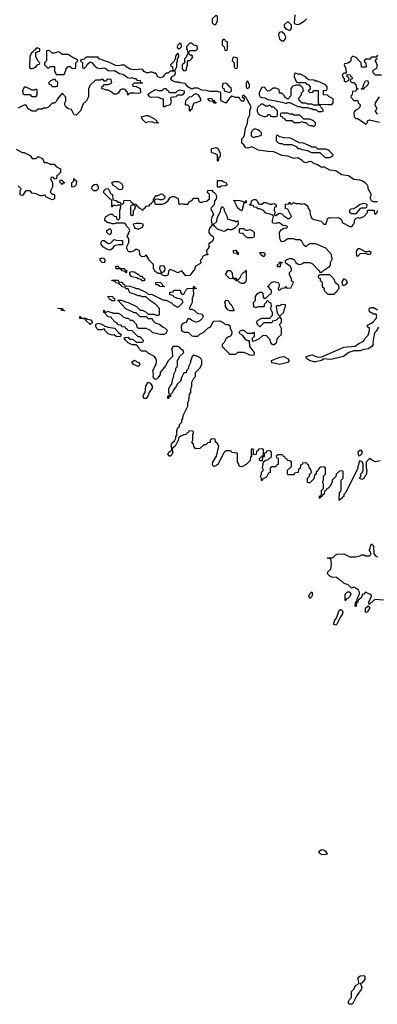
# Model space of a CAD drawing. Header units: inches. Extents: x 2601682 to 2755810, y 449311 to 584050.
# Tile 245 of 256: x 2668984 to 2672567, y 497362 to 507222. Entities that reach past the tile are written whole.
import ezdxf

# ---------------------------------------------------------------- set-up
doc = ezdxf.new("R2010")
doc.units = ezdxf.units.IN
doc.header["$MEASUREMENT"] = 0
for name, color, linetype in [('C6479', 7, 'Continuous'), ('C6560', 7, 'Continuous'), ('C6570', 7, 'Continuous')]:
    doc.layers.add(name, color=color, linetype=linetype)

msp = doc.modelspace()

# ---------------------------------------------------------------- linework, layer by layer
at = {"layer": 'C6479', "color": 2}
for points, elevation in [([(2672010, 498909.2), (2671978, 498890), (2671990.9, 498870.9), (2672010, 498861), (2672050, 498864), (2672068, 498870), (2672054, 498890), (2672030, 498905.2)], 14), ([(2672290, 497362), (2672278, 497370), (2672278, 497390), (2672288, 497410), (2672308, 497430), (2672308.4, 497491.6), (2672330, 497514), (2672348, 497550), (2672386, 497570), (2672374, 497610), (2672375.3, 497630), (2672393.6, 497646.4), (2672431.6, 497651.6), (2672442, 497642), (2672442.8, 497610), (2672410, 497575.3), (2672394, 497570), (2672402, 497562), (2672410.9, 497530.9), (2672406, 497510), (2672362, 497450), (2672322, 497370), (2672310, 497362)], 10)]:
    msp.add_lwpolyline(points, close=True, dxfattribs=dict(at, elevation=elevation))
at = {"layer": 'C6560', "color": 2, "elevation": 10}
for points in [[(2669170, 506938), (2669150, 506938), (2669138, 506922), (2669125.4, 506914.6), (2669118, 506902), (2669102, 506890), (2669085.4, 506854.6), (2669083.6, 506743.6), (2669090, 506734), (2669110, 506734), (2669130, 506742), (2669146, 506750), (2669167.3, 506772.7), (2669182, 506778), (2669186, 506790), (2669168, 506808), (2669146, 506850), (2669147.3, 506892.7), (2669186, 506910), (2669186, 506930)], [(2669270, 506915.3), (2669254, 506910), (2669254, 506810), (2669234, 506790), (2669234, 506770), (2669270, 506734), (2669290, 506754), (2669332.7, 506752.7), (2669332, 506710), (2669350, 506674), (2669430, 506674), (2669447.3, 506712.7), (2669448.4, 506731.6), (2669470, 506754), (2669490, 506754), (2669510, 506734), (2669542, 506738), (2669546, 506750), (2669546, 506790), (2669566, 506810), (2669562, 506822), (2669510, 506848), (2669470, 506875.3), (2669410, 506875.3), (2669390, 506895.3), (2669370, 506902), (2669330, 506888), (2669310, 506886), (2669286, 506910)], [(2669050, 506548), (2669030, 506546), (2669014, 506510), (2669018, 506478), (2669030, 506474), (2669090, 506474), (2669098, 506458), (2669110, 506454), (2669150, 506454), (2669158, 506470), (2669158, 506518), (2669150, 506526), (2669130, 506518), (2669110, 506518)], [(2669330, 506626), (2669310, 506618), (2669294, 506610), (2669274, 506590), (2669278, 506578), (2669292.7, 506572.7), (2669310, 506554), (2669350, 506554), (2669362, 506558), (2669366, 506590), (2669362, 506602), (2669347.3, 506607.3), (2669342, 506622)], [(2669410, 505568), (2669402, 505582), (2669388.4, 505588.4), (2669386, 505610), (2669390, 505614), (2669410, 505614), (2669418, 505598), (2669431.6, 505591.6), (2669430, 505586), (2669418, 505582)], [(2669510, 505546), (2669506, 505550), (2669508, 505590), (2669526, 505610), (2669526, 505630), (2669530, 505632), (2669538, 505618), (2669552, 505610), (2669551.1, 505568.9), (2669530, 505548)], [(2669750, 505508), (2669728.4, 505508.4), (2669708.4, 505528.4), (2669710, 505554), (2669730, 505572), (2669750, 505574), (2669771.6, 505551.6), (2669771.6, 505528.4)], [(2669890, 505068), (2669870, 505078), (2669858, 505090), (2669858, 505110), (2669870, 505122), (2669892, 505132), (2669902, 505110), (2669902, 505090)], [(2669830, 504788.7), (2669809.3, 504789.3), (2669789.3, 504809.3), (2669788.9, 504831.1), (2669810, 504838), (2669832, 504830), (2669842, 504810)], [(2669930, 504406), (2669908.4, 504408.4), (2669898, 504418), (2669883.1, 504423.1), (2669878, 504438), (2669868.4, 504448.4), (2669870, 504454), (2669914, 504450), (2669918, 504438), (2669934, 504430), (2669934, 504410)], [(2669430, 504308), (2669406, 504310), (2669402, 504322), (2669369.2, 504329.2), (2669368, 504332), (2669414, 504330), (2669418, 504318), (2669434, 504310)], [(2669690, 504168.7), (2669646, 504210), (2669642, 504222), (2669586, 504230), (2669586, 504250), (2669594, 504250), (2669598, 504238), (2669610, 504234), (2669648, 504232), (2669662, 504222), (2669695.3, 504215.3), (2669714, 504190)]]:
    msp.add_lwpolyline(points, close=True, dxfattribs=at)
for points in [[(2670000, 506766.2), (2669970, 506759), (2669942.7, 506762.7), (2669877.2, 506797.2), (2669830, 506809), (2669810, 506822), (2669778, 506830), (2669770, 506846), (2669650, 506846), (2669631.6, 506828.4), (2669598, 506822), (2669594, 506810), (2669614, 506790), (2669614, 506750), (2669618, 506738), (2669630, 506734), (2669650, 506754), (2669663.1, 506776.9), (2669690, 506802), (2669710, 506792), (2669727.7, 506767.7), (2669758.8, 506738.8), (2669790, 506734), (2669830, 506738.8), (2669850, 506730.8), (2669870, 506714.8), (2669890.7, 506710.7), (2669934, 506714), (2669983.6, 506683.6), (2670000, 506679.3)], [(2670000, 506523), (2669990, 506518), (2669970, 506488), (2669950, 506478), (2669930, 506478), (2669901.2, 506501.2), (2669870, 506518), (2669850, 506518), (2669827.3, 506527.3), (2669806, 506530), (2669806, 506550), (2669822, 506558), (2669830, 506574), (2669870, 506574), (2669906, 506590), (2669902, 506622), (2669870, 506626), (2669858, 506622), (2669850, 506606), (2669830, 506606), (2669822, 506622), (2669810, 506626), (2669790, 506618), (2669743.6, 506616.4), (2669690, 506566), (2669674, 506530), (2669674, 506450), (2669652, 506410), (2669620.7, 506379.3), (2669592, 506310), (2669550, 506268), (2669528.9, 506268.9), (2669502, 506322), (2669468.7, 506328.7), (2669446, 506350), (2669438, 506370), (2669438, 506390), (2669448, 506410), (2669447.3, 506447.3), (2669410, 506486), (2669362, 506430), (2669352.7, 506407.3), (2669334, 506386), (2669310, 506386), (2669272, 506348), (2669250, 506338), (2669223.6, 506336.4), (2669210, 506326), (2669170, 506326), (2669147.3, 506307.3), (2669110, 506306), (2669068.7, 506328.7), (2669050, 506366), (2669030, 506368), (2668970, 506338)], [(2668950, 505924.7), (2669010, 505894), (2669030, 505894), (2669090, 505862), (2669110, 505834), (2669150, 505834), (2669170, 505854), (2669211.3, 505831.3), (2669230, 505794), (2669251.6, 505791.6), (2669290, 505774), (2669330, 505774), (2669354, 505750), (2669394, 505730), (2669394, 505690), (2669378, 505682), (2669372.7, 505667.3), (2669358, 505662), (2669352, 505628), (2669330, 505626), (2669322, 505642), (2669310, 505646), (2669298, 505642), (2669294, 505630), (2669312, 505592), (2669314, 505550), (2669292, 505510), (2669292.7, 505492.7), (2669310, 505474), (2669330, 505474), (2669334, 505470), (2669334, 505430), (2669310, 505418), (2669246, 505450), (2669242, 505462), (2669230, 505466), (2669210, 505458), (2669190, 505458), (2669150, 505478), (2669110, 505486), (2669088, 505508), (2669050, 505508.7), (2669038, 505502), (2669015.3, 505464.7), (2669010, 505462), (2668990, 505468), (2668988.7, 505510), (2668998, 505530), (2668970, 505558)], [(2670000, 505522), (2669990, 505518), (2669970, 505526), (2669946, 505550), (2669922, 505562), (2669908.4, 505591.6), (2669930, 505602), (2669970, 505602), (2669994, 505590), (2670000, 505586)], [(2670000, 505186), (2669950, 505186), (2669930, 505178), (2669910, 505178), (2669887.3, 505187.3), (2669868.4, 505188.4), (2669838, 505210), (2669838, 505230), (2669846, 505250), (2669890, 505274), (2669910, 505274), (2669930, 505254), (2669952, 505252), (2669954, 505230), (2669970, 505214), (2669986, 505230), (2669988, 505310), (2669998, 505350), (2669998, 505358), (2669990, 505366), (2669970, 505366), (2669950, 505358), (2669930, 505366), (2669918, 505362), (2669914, 505350), (2669907.3, 505347.3), (2669906, 505410), (2669902, 505422), (2669890, 505426), (2669826, 505490), (2669826, 505510), (2669846, 505530), (2669872, 505532), (2669898, 505478), (2669912.7, 505472.7), (2669918, 505418), (2669951.6, 505411.6), (2669970, 505394), (2669990, 505394), (2669998, 505378), (2670000, 505377.3)], [(2670000, 504967.5), (2669970, 504968), (2669930, 504958), (2669910, 504928), (2669890, 504915.3), (2669870, 504917.2), (2669824.5, 504944.5), (2669801.2, 504970), (2669799, 504990), (2669809.3, 505010.7), (2669830, 505011.3), (2669870, 504982.8), (2669894, 504986), (2669930, 505022), (2669950, 505014), (2670000, 505010.9)], [(2670000, 504722.7), (2669987.3, 504727.3), (2669950, 504728), (2669946, 504750), (2669950, 504754), (2669970, 504754), (2669978, 504738), (2669992.7, 504732.7), (2670000, 504732.2)], [(2670000, 504563), (2669986, 504570), (2669982, 504582), (2669948.4, 504588.4), (2669942, 504602), (2669910, 504606), (2669907.3, 504612.7), (2669970, 504614), (2669978, 504598), (2670000, 504595.3)], [(2670000, 504376.2), (2669986, 504390), (2669982, 504402), (2669966, 504410), (2669970, 504414), (2670000, 504412.5)], [(2670000, 504162.3), (2669967.3, 504167.3), (2669962, 504182), (2669936.4, 504196.4), (2669906, 504230), (2669902, 504242), (2669870, 504246), (2669846, 504270), (2669842, 504282), (2669826, 504290), (2669826, 504310), (2669830, 504314), (2669838, 504298), (2669850, 504294), (2669870, 504302), (2669890, 504292), (2669911.6, 504291.6), (2669922, 504282), (2669970, 504282), (2670000, 504265.6)], [(2670000, 504066), (2669990, 504046), (2669950, 504048.7), (2669930, 504068), (2669910, 504064), (2669870, 504078), (2669843.1, 504103.1), (2669830, 504126), (2669803.6, 504116.4), (2669770, 504118), (2669758, 504130), (2669748, 504150), (2669746, 504170), (2669770, 504182), (2669796.9, 504176.9), (2669823.6, 504163.6), (2669832.7, 504152.7), (2669851.6, 504151.6), (2669870, 504142), (2669932.7, 504132.7), (2669974, 504090), (2670000, 504071.4)]]:
    msp.add_lwpolyline(points, dxfattribs=at)
at = {"layer": 'C6570', "color": 2}
for points, elevation in [([(2670950, 507266), (2670914, 507230), (2670914, 507190), (2670930, 507174), (2670950, 507174), (2670966, 507210), (2670966, 507250), (2670962, 507262)], 10), ([(2671670, 507206), (2671632, 507170), (2671632, 507150), (2671650, 507132), (2671690, 507114), (2671707.3, 507132.7), (2671707.3, 507167.3)], 10), ([(2671610, 507102), (2671584.7, 507095.3), (2671578, 507070), (2671586, 507030), (2671610, 507012), (2671630, 507012), (2671648.4, 507031.6), (2671648.7, 507050), (2671638, 507078)], 10), ([(2670590, 506986), (2670570, 506966), (2670562, 506950), (2670570, 506934), (2670590, 506934), (2670606, 506950), (2670602, 506982)], 10), ([(2670710, 506986), (2670690, 506986), (2670654, 506950), (2670654, 506930), (2670662, 506922), (2670670, 506894), (2670682, 506898), (2670690, 506914), (2670750, 506914), (2670766, 506930), (2670762, 506962), (2670730, 506966)], 10), ([(2671030, 507026), (2671018, 507022), (2671014, 507010), (2671014, 506970), (2671034, 506950), (2671038, 506918), (2671050, 506914), (2671062, 506918), (2671066, 506930), (2671066, 506990), (2671062, 507002), (2671047.3, 507007.3), (2671042, 507022)], 10), ([(2670570, 506886), (2670543.6, 506856.4), (2670542, 506830), (2670532.7, 506807.3), (2670494, 506770), (2670498, 506758), (2670514, 506750), (2670518, 506718), (2670530, 506714), (2670542, 506718), (2670558, 506750), (2670558, 506790), (2670566, 506810), (2670566, 506830), (2670578, 506850), (2670578, 506870)], 10), ([(2670670, 506886), (2670652.7, 506847.3), (2670634, 506830), (2670634, 506790), (2670612, 506770), (2670612, 506730), (2670630, 506712), (2670650, 506714), (2670656.4, 506723.6), (2670658, 506750), (2670666, 506770), (2670666, 506810), (2670670, 506814), (2670690, 506814), (2670710, 506834), (2670718, 506850), (2670710, 506866), (2670690, 506866), (2670682, 506882)], 10), ([(2671130, 506846), (2671118, 506842), (2671114, 506810), (2671134, 506790), (2671134, 506750), (2671138, 506738), (2671150, 506734), (2671162, 506738), (2671166, 506750), (2671166, 506830), (2671162, 506842)], 10), ([(2671750, 506686), (2671738, 506682), (2671734, 506650), (2671758, 506598), (2671770, 506594), (2671850, 506594), (2671858, 506578), (2671872.7, 506572.7), (2671894, 506550), (2671892.7, 506527.3), (2671874, 506510), (2671890, 506494), (2671922, 506498), (2671930, 506514), (2671972.7, 506512.7), (2671972.7, 506392.7), (2671978, 506378), (2672010, 506372), (2672030, 506378), (2672070, 506372), (2672110, 506374), (2672126, 506390), (2672126, 506430), (2672086, 506450), (2672067.3, 506467.3), (2672026, 506470), (2672027.3, 506512.7), (2672062, 506518), (2672066, 506530), (2672066, 506550), (2672046, 506570), (2671967.3, 506607.3), (2671948.4, 506608.4), (2671930, 506618), (2671880.4, 506620.4), (2671856.4, 506636.4), (2671846, 506650), (2671796.4, 506676.4), (2671770, 506678)], 10), ([(2671050, 506586), (2671018, 506582), (2671014, 506550), (2671018, 506538), (2671034, 506530), (2671034, 506510), (2671090, 506494), (2671106, 506510), (2671102, 506542), (2671087.3, 506547.3), (2671082, 506562), (2671067.3, 506567.3), (2671062, 506582)], 10), ([(2671270, 506606), (2671258, 506602), (2671254, 506590), (2671254, 506550), (2671258, 506538), (2671270, 506534), (2671286, 506550), (2671286, 506570)], 10), ([(2671790, 506566), (2671750, 506566), (2671722, 506558), (2671710, 506546), (2671702, 506530), (2671699.6, 506460.4), (2671670, 506426), (2671643.1, 506443.1), (2671630, 506466), (2671610, 506486), (2671587.3, 506487.3), (2671582, 506522), (2671550, 506538), (2671523.6, 506536.4), (2671490, 506508.7), (2671470, 506508), (2671446, 506530), (2671442, 506542), (2671410, 506546), (2671384.7, 506490), (2671382, 506470), (2671394, 506450), (2671410, 506442), (2671439.6, 506439.6), (2671470, 506422), (2671551.1, 506411.1), (2671570, 506402), (2671616.9, 506396.9), (2671650, 506384.7), (2671670, 506394), (2671690, 506394), (2671770, 506352), (2671791.6, 506351.6), (2671810, 506342), (2671870, 506342), (2671890, 506334), (2671910, 506334), (2671923.6, 506323.6), (2671950, 506322), (2671970, 506304.7), (2672010, 506302), (2672026, 506310), (2672018, 506330), (2672003.1, 506343.1), (2671998, 506358), (2671987.3, 506367.3), (2671930, 506366), (2671910, 506378), (2671870, 506378), (2671850, 506386), (2671812.7, 506387.3), (2671790, 506406), (2671778, 506430), (2671780.4, 506439.6), (2671806, 506470), (2671808.4, 506491.6), (2671826, 506510), (2671822, 506542), (2671807.3, 506547.3), (2671802, 506562)], 10), ([(2672410, 506526), (2672406, 506530), (2672422, 506538), (2672428, 506570), (2672448.7, 506611.3), (2672470, 506612), (2672478, 506590), (2672471.3, 506570), (2672450, 506546), (2672438, 506542), (2672430, 506526)], 10), ([(2670490, 506494), (2670550, 506494), (2670566, 506510), (2670590, 506521), (2670632, 506510), (2670631.6, 506488.4), (2670612, 506468), (2670570, 506466), (2670558, 506462), (2670551.6, 506448.4), (2670498, 506442), (2670494, 506430), (2670502, 506410), (2670491.3, 506370), (2670443.6, 506356.4), (2670430, 506346), (2670426, 506350), (2670426, 506426), (2670414, 506426), (2670367.3, 506447.3), (2670303.1, 506443.1), (2670290, 506448), (2670267.3, 506472.7), (2670288.4, 506491.6), (2670340.4, 506519.6), (2670350, 506522), (2670370, 506514), (2670410, 506514), (2670432.7, 506532.7), (2670452.7, 506532.7), (2670458, 506518), (2670470, 506514), (2670478, 506498)], 10), ([(2670690, 506306), (2670686, 506310), (2670686, 506350), (2670670, 506366), (2670650, 506366), (2670646, 506370), (2670648.4, 506411.6), (2670686, 506450), (2670707.3, 506452.7), (2670730, 506474), (2670750, 506482), (2670772, 506470), (2670794, 506430), (2670794, 506410), (2670751.6, 506388.4), (2670730, 506386), (2670712.7, 506347.3), (2670711.6, 506328.4), (2670698, 506322)], 10), ([(2670930, 506388), (2670922, 506402), (2670890, 506408), (2670868, 506430), (2670890, 506438), (2670914, 506430), (2670918, 506418), (2670930, 506414), (2670938, 506398), (2670952.7, 506392.7), (2670950, 506388)], 10), ([(2671416.4, 506376.4), (2671403.6, 506376.4), (2671372, 506350), (2671362, 506330), (2671363.6, 506303.6), (2671378, 506278), (2671403.6, 506263.6), (2671430, 506254), (2671450, 506254), (2671462, 506258), (2671470, 506274), (2671490, 506274), (2671498, 506258), (2671510, 506254), (2671550, 506254), (2671562, 506258), (2671566, 506270), (2671566, 506310), (2671530, 506346), (2671510, 506346), (2671490, 506366), (2671470, 506358), (2671450, 506358)], 10), ([(2670370, 506186), (2670330, 506188.7), (2670310, 506198), (2670264.7, 506195.3), (2670248.4, 506188.4), (2670210, 506226), (2670206, 506250), (2670250, 506262), (2670270, 506262), (2670334, 506230), (2670354, 506210), (2670358, 506198), (2670374, 506190)], 10), ([(2671670, 506286), (2671610, 506286), (2671598, 506282), (2671594, 506270), (2671598, 506258), (2671612.7, 506252.7), (2671618, 506238), (2671632.7, 506232.7), (2671650, 506214), (2671710, 506214), (2671732.7, 506192.7), (2671790, 506194), (2671810, 506202), (2671830, 506194), (2671850, 506194), (2671874, 506170), (2671890, 506162), (2671910, 506162), (2671930, 506154), (2671946, 506170), (2671946, 506190), (2671926, 506210), (2671890, 506226), (2671830, 506226), (2671790, 506266), (2671730, 506268), (2671716.4, 506276.4), (2671690, 506278)], 10), ([(2671350, 506126), (2671330, 506126), (2671310, 506106), (2671302, 506090), (2671303.6, 506063.6), (2671314, 506050), (2671330, 506042), (2671348.4, 506051.6), (2671367.3, 506052.7), (2671396.4, 506063.6), (2671406, 506070), (2671406, 506090), (2671386, 506110), (2671370, 506118)], 10), ([(2671570, 506066), (2671558, 506062), (2671554, 506050), (2671554, 506010), (2671574, 505990), (2671590, 505982), (2671610, 505982), (2671630, 505974), (2671712, 505972), (2671752.7, 505952.7), (2671770, 505934), (2671790, 505934), (2671810, 505922), (2671870, 505914), (2671883.6, 505903.6), (2671910, 505894), (2671990, 505894), (2672043.6, 505843.6), (2672090, 505842), (2672122, 505858), (2672126, 505870), (2672086, 505910), (2672070, 505918), (2672050, 505926), (2671970, 505926), (2671950, 505946), (2671910, 505946), (2671896.4, 505956.4), (2671827.3, 505987.3), (2671788, 505988), (2671696.4, 506036.4), (2671630, 506038), (2671607.3, 506047.3), (2671588, 506048)], 10), ([(2670970, 505806), (2670966, 505810), (2670966, 505870), (2670927.3, 505887.3), (2670906, 505890), (2670906, 505930), (2670910, 505932), (2670950, 505942), (2670959.6, 505939.6), (2670970, 505934), (2670994, 505890), (2670994, 505850), (2670978, 505842), (2670974, 505806)], 10), ([(2670970, 505546), (2670966, 505550), (2670967.3, 505612.7), (2671010, 505612), (2671030, 505598), (2671054, 505590), (2671062, 505570), (2671050, 505558), (2671004.7, 505555.3), (2670990, 505546)], 10), ([(2670130, 505366), (2670098, 505362), (2670094, 505350), (2670094, 505270), (2670110, 505262), (2670126, 505270), (2670126, 505310), (2670136.4, 505323.6), (2670146, 505350), (2670142, 505362)], 10), ([(2671230, 505394), (2671242, 505398), (2671250, 505412), (2671254, 505410), (2671252.7, 505387.3), (2671230, 505386), (2671210, 505308), (2671190, 505318), (2671170, 505335.3), (2671142, 505390), (2671142, 505402), (2671128, 505410), (2671130, 505414), (2671190, 505412), (2671222, 505402)], 10), ([(2672310, 505278), (2672290, 505288), (2672290, 505314), (2672306, 505330), (2672330, 505332), (2672356.4, 505343.6), (2672388.4, 505371.6), (2672430, 505384.7), (2672458, 505378), (2672462, 505370), (2672458, 505342), (2672443.6, 505336.4), (2672404.7, 505335.3), (2672391.1, 505328.9), (2672350, 505278)], 10), ([(2670190, 505182), (2670150, 505182), (2670126, 505174), (2670122, 505170), (2670134, 505146), (2670134, 505134), (2670146, 505134), (2670170, 505124.7), (2670214.6, 505145.4), (2670226, 505170), (2670216.4, 505176.4)], 10), ([(2671250, 505114), (2671270, 505114), (2671290, 505122), (2671311.6, 505111.6), (2671332, 505090), (2671334, 505050), (2671330, 505046), (2671310, 505038), (2671270, 505038), (2671246, 505050), (2671226, 505070), (2671222, 505082), (2671190, 505086), (2671186, 505090), (2671187.3, 505132.7), (2671231.6, 505131.6), (2671238, 505118)], 10), ([(2671170, 504868), (2671162, 504882), (2671130, 504886), (2671126, 504890), (2671127.3, 504912.7), (2671150, 504914), (2671158, 504898), (2671172.7, 504892.7), (2671174, 504870)], 10), ([(2671430, 504848), (2671403.1, 504863.1), (2671388.7, 504891.3), (2671432, 504890), (2671442, 504870)], 10), ([(2672390, 504928), (2672370, 504928), (2672358, 504910), (2672354, 504894), (2672358, 504858), (2672370, 504854), (2672398, 504882), (2672443.6, 504883.6), (2672470, 504874), (2672490, 504874), (2672502, 504878), (2672506, 504890), (2672490, 504906), (2672470, 504898), (2672450, 504898)], 10), ([(2670410, 504759), (2670386.8, 504753.2), (2670386.4, 504726.4), (2670399.6, 504699.6), (2670410, 504692), (2670430, 504702), (2670438, 504710), (2670442, 504730), (2670433.2, 504753.2)], 10), ([(2671590, 504746), (2671567.3, 504747.3), (2671566, 504770), (2671582, 504778), (2671587.3, 504792.7), (2671610, 504794), (2671612.7, 504787.3), (2671598, 504782), (2671594, 504750)], 10), ([(2670190, 504654), (2670210, 504654), (2670218, 504638), (2670234, 504630), (2670234, 504610), (2670230, 504606), (2670210, 504606), (2670202, 504622), (2670170, 504628), (2670156.4, 504636.4), (2670109, 504649), (2670086, 504670), (2670087.3, 504692.7), (2670110, 504702), (2670130, 504698), (2670174, 504670)], 10), ([(2671170, 504614), (2671190, 504634), (2671210, 504674), (2671230, 504694), (2671242, 504698), (2671246, 504710), (2671254, 504710), (2671252, 504610), (2671242, 504590), (2671230, 504582), (2671210, 504582), (2671186, 504590), (2671170, 504606), (2671148.7, 504608.7), (2671142, 504622), (2671127.3, 504627.3), (2671086, 504630), (2671046, 504670), (2671068.9, 504711.1), (2671091.6, 504711.6), (2671110, 504694), (2671118, 504638), (2671150, 504634), (2671158, 504618)], 10), ([(2672090, 504666), (2671990, 504666), (2671978, 504662), (2671974, 504650), (2671978, 504638), (2671992.7, 504632.7), (2671994, 504610), (2672014, 504590), (2672014, 504550), (2672032.7, 504532.7), (2672034, 504510), (2672070, 504474), (2672130, 504474), (2672142, 504478), (2672147.3, 504492.7), (2672162, 504498), (2672167.3, 504512.7), (2672186, 504530), (2672182, 504562), (2672170, 504566), (2672148.9, 504588.9), (2672130, 504626)], 10), ([(2670430, 504546), (2670388.9, 504548.9), (2670367.3, 504567.3), (2670350, 504568), (2670348.7, 504591.3), (2670392.7, 504592.7), (2670412.7, 504572.7), (2670418, 504558), (2670432.7, 504552.7)], 10), ([(2672230, 504628), (2672218, 504610), (2672212, 504590), (2672214, 504570), (2672230, 504562), (2672260.4, 504579.6), (2672268, 504590), (2672254, 504614)], 10), ([(2671130, 504306), (2671090, 504308), (2671070, 504318), (2671058, 504330), (2671046, 504350), (2671046, 504370), (2671038, 504390), (2671050, 504414), (2671071.1, 504411.1), (2671084.7, 504384.7), (2671102, 504370), (2671122, 504330), (2671122, 504322), (2671134, 504310)], 10), ([(2671610, 504368.7), (2671590, 504358), (2671562, 504358), (2671554, 504350), (2671563.6, 504283.6), (2671590, 504254), (2671630, 504294), (2671638, 504330), (2671648, 504350), (2671646, 504366)], 10), ([(2670170, 503748.7), (2670126, 503770), (2670108, 503792), (2670130, 503811.3), (2670174, 503790), (2670192, 503770)], 10), ([(2671590, 503769.7), (2671510, 503787.3), (2671507.6, 503810), (2671590, 503843.2), (2671630, 503848), (2671668.5, 503830), (2671682.4, 503810), (2671670.2, 503789.8)], 6), ([(2670250, 503428.7), (2670228, 503430), (2670222, 503450), (2670223.1, 503463.1), (2670226.3, 503473.7), (2670242, 503490), (2670248.9, 503551.1), (2670270, 503592), (2670290, 503582), (2670302, 503570), (2670311.1, 503551.1), (2670311.1, 503531.1), (2670282, 503490), (2670270, 503458)], 10), ([(2672390, 502908), (2672372, 502890), (2672378, 502858), (2672390, 502854), (2672410, 502874), (2672418, 502890), (2672407.3, 502907.3)], 10), ([(2671890, 501426), (2671882, 501450), (2671890, 501474), (2671910, 501494), (2671918, 501470), (2671910, 501446)], 10), ([(2672246, 501406), (2672246, 501470), (2672268.4, 501491.6), (2672290, 501494), (2672302, 501470), (2672290, 501446), (2672270, 501426), (2672258, 501422), (2672250, 501406)], 10), ([(2672150, 501158), (2672128.7, 501168.7), (2672142, 501210), (2672158, 501230), (2672180.2, 501299.8), (2672190, 501314), (2672210, 501314), (2672222, 501290), (2672214.4, 501265.6), (2672196.9, 501243.1), (2672162, 501170)], 10), ([(2672447.3, 501287.3), (2672448, 501330), (2672474, 501354), (2672491.3, 501330), (2672474, 501310), (2672470, 501288)], 10)]:
    msp.add_lwpolyline(points, close=True, dxfattribs=dict(at, elevation=elevation))
for points, elevation in [([(2671742, 507270), (2671734, 507190), (2671742, 507182), (2671770, 507174), (2671790, 507182), (2671838, 507210), (2671858, 507230)], 10), ([(2672570, 506866), (2672554, 506846), (2672510, 506846), (2672491.6, 506828.4), (2672450, 506826), (2672434, 506810), (2672438, 506798), (2672452, 506792), (2672454, 506750), (2672450, 506746), (2672407.3, 506747.3), (2672406, 506790), (2672366, 506830), (2672362, 506842), (2672322, 506858), (2672302, 506838), (2672302, 506810), (2672296.9, 506803.1), (2672270, 506788), (2672238, 506782), (2672234, 506770), (2672251.1, 506731.1), (2672254, 506686), (2672230, 506686), (2672214, 506670), (2672223.6, 506643.6), (2672234, 506630), (2672234, 506610), (2672242, 506602), (2672256.4, 506603.6), (2672282, 506618), (2672286, 506630), (2672282, 506642), (2672266, 506650), (2672266, 506674), (2672294, 506670), (2672298, 506658), (2672311.6, 506651.6), (2672314, 506630), (2672298, 506622), (2672294, 506610), (2672310, 506594), (2672330, 506594), (2672351.6, 506571.6), (2672358, 506538), (2672374, 506530), (2672358, 506522), (2672350, 506506), (2672318, 506502), (2672314, 506470), (2672302, 506458), (2672303.6, 506443.6), (2672330, 506414), (2672372.7, 506412.7), (2672374, 506390), (2672394, 506370), (2672390, 506346), (2672370, 506326), (2672345.4, 506314.6), (2672338, 506302), (2672332, 506290), (2672334, 506250), (2672350, 506234), (2672370, 506232), (2672419.8, 506199.8), (2672443.6, 506183.6), (2672450, 506174), (2672467.3, 506192.7), (2672468, 506210), (2672490, 506218), (2672590, 506194.8)], 10), ([(2672610, 506666), (2672550, 506668), (2672530, 506686), (2672522, 506710), (2672524, 506716), (2672562, 506738), (2672566, 506750), (2672566, 506770), (2672556.4, 506796.4), (2672546, 506810), (2672566, 506834), (2672570, 506834)], 10), ([(2672570, 505398), (2672530, 505398), (2672507.3, 505407.3), (2672498, 505430), (2672498, 505450), (2672508, 505470), (2672475.3, 505530), (2672475.3, 505550), (2672464, 505570), (2672444, 505590), (2672410, 505609.3), (2672390, 505616), (2672330, 505621.2), (2672278, 505658), (2672209.2, 505669.2), (2672150, 505708.7), (2672090, 505715.3), (2672030, 505748), (2672010, 505742), (2671968.9, 505768.9), (2671924.7, 505784.7), (2671910, 505798), (2671890, 505802), (2671850, 505789), (2671830, 505795.3), (2671813.2, 505813.2), (2671770, 505838), (2671730, 505834), (2671670, 505855.3), (2671610, 505864), (2671530, 505899), (2671470, 505901.2), (2671376.4, 505916.4), (2671310, 505948.7), (2671270, 505935.3), (2671250, 505938), (2671230, 505968), (2671210, 505986), (2671209, 506030), (2671228.7, 506050), (2671234.6, 506065.4), (2671244.7, 506135.3), (2671267.3, 506187.3), (2671268, 506230), (2671288.7, 506270), (2671288.9, 506311.1), (2671302, 506350), (2671250, 506446), (2671246, 506446), (2671230, 506466), (2671218, 506462), (2671214, 506450), (2671234, 506434), (2671232.7, 506412.7), (2671230, 506408), (2671210, 506408), (2671190, 506426), (2671182, 506442), (2671144.7, 506444.7), (2671110, 506458), (2671084.5, 506435.5), (2671050, 506386), (2671010, 506406), (2671000.2, 506420.2), (2670998, 506490), (2670990, 506498), (2670970, 506502), (2670890, 506502), (2670854, 506514), (2670810, 506518), (2670770, 506538), (2670730, 506538), (2670710, 506528), (2670668.9, 506548.9), (2670650, 506578), (2670642, 506582), (2670590, 506589), (2670577.2, 506597.2), (2670550, 506597.2), (2670515.3, 506610), (2670498, 506630), (2670507.3, 506652.7), (2670530, 506662), (2670538, 506670), (2670546, 506690), (2670542, 506702), (2670530, 506706), (2670490, 506706), (2670470, 506686), (2670450, 506686), (2670430, 506666), (2670422, 506650), (2670390, 506641.2), (2670369.4, 506649.4), (2670348.4, 506688.4), (2670331.6, 506688.4), (2670310, 506698), (2670290, 506698), (2670270, 506689), (2670250, 506688.7), (2670230, 506702), (2670210, 506728), (2670130, 506721.2), (2670090, 506726), (2670049.4, 506749.4), (2670042, 506762), (2670030, 506768.7), (2670010, 506768.7), (2670000, 506766.2)], 10), ([(2670000, 506679.3), (2670030, 506671.3), (2670063.6, 506643.6), (2670090, 506638), (2670110, 506642), (2670132.7, 506632.7), (2670150, 506632), (2670158, 506618), (2670190, 506612), (2670194, 506594), (2670206, 506594), (2670214, 506586), (2670130, 506586), (2670114, 506570), (2670118, 506558), (2670150, 506554), (2670190, 506534), (2670194, 506490), (2670170, 506482), (2670130, 506488), (2670090, 506486), (2670078, 506482), (2670070, 506468), (2670066, 506470), (2670062, 506502), (2670050, 506506), (2670042, 506522), (2670027.3, 506527.3), (2670010, 506528), (2670000, 506523)], 10), ([(2672570, 506278), (2672550, 506306), (2672550, 506314), (2672566, 506330), (2672546, 506366), (2672547, 506390), (2672590, 506450.8)], 10), ([(2670000, 505586), (2670003.6, 505583.6), (2670016.9, 505556.9), (2670010, 505526), (2670000, 505522)], 10), ([(2670000, 505377.3), (2670010, 505374), (2670026, 505390), (2670026, 505410), (2670030, 505414), (2670090, 505412), (2670098, 505398), (2670114, 505390), (2670118, 505378), (2670150, 505374), (2670158, 505358), (2670174, 505350), (2670178, 505338), (2670190, 505334), (2670210, 505314), (2670222, 505318), (2670226, 505330), (2670242, 505338), (2670250, 505354), (2670282, 505358), (2670290, 505374), (2670302, 505378), (2670308, 505392), (2670322, 505398), (2670328.4, 505431.6), (2670338, 505442), (2670343.1, 505456.9), (2670350, 505462), (2670370, 505462), (2670403.1, 505476.9), (2670415.3, 505475.3), (2670442, 505450), (2670432.7, 505427.3), (2670410, 505418), (2670390, 505418), (2670370, 505426), (2670338, 505422), (2670334, 505410), (2670338, 505378), (2670350, 505374), (2670410, 505374), (2670430, 505382), (2670446, 505390), (2670470, 505412), (2670490, 505442), (2670511.6, 505451.6), (2670531.6, 505451.6), (2670572.7, 505432.7), (2670574, 505390), (2670578, 505378), (2670590, 505374), (2670610, 505382), (2670630, 505374), (2670670, 505374), (2670683.1, 505396.9), (2670706, 505410), (2670730, 505434), (2670770, 505434), (2670774, 505430), (2670774, 505410), (2670790, 505394), (2670810, 505394), (2670830, 505402), (2670856.4, 505403.6), (2670886, 505430), (2670886, 505470), (2670882, 505482), (2670866, 505490), (2670867.3, 505512.7), (2670910, 505514), (2670918, 505498), (2670932.7, 505492.7), (2670950, 505474), (2670954.8, 505450), (2670950.8, 505430), (2670936, 505410), (2670931, 505370), (2670901, 505339), (2670898, 505330), (2670924.7, 505270), (2670910, 505246), (2670902, 505218), (2670910, 505174), (2670930, 505174), (2670959, 505201), (2670963.1, 505236.9), (2670997.2, 505302.8), (2670999, 505330), (2671012.7, 505352.7), (2671030, 505334), (2671031, 505311), (2671059.6, 505259.6), (2671064.7, 505224.7), (2671090, 505222), (2671111.6, 505211.6), (2671131.1, 505211.1), (2671150, 505202), (2671158, 505202), (2671170, 505212), (2671174, 505170), (2671143.6, 505136.4), (2671110, 505118), (2671090, 505118), (2671070, 505126), (2671058, 505122), (2671054, 505110), (2671030, 505102), (2670965.6, 505125.6), (2670938, 505150), (2670930, 505166), (2670910, 505166), (2670884.7, 505130), (2670878, 505110), (2670878, 505090), (2670892, 505070), (2670922, 505050), (2670924.7, 505030), (2670914.8, 505005.2), (2670890, 504986), (2670878, 504982), (2670874, 504970), (2670882, 504950), (2670879.6, 504940.4), (2670854, 504910), (2670858, 504878), (2670870, 504874), (2670870, 504866), (2670850, 504866), (2670814, 504850), (2670812, 504830), (2670792, 504810), (2670802, 504790), (2670790, 504778), (2670745.4, 504754.6), (2670732, 504710), (2670719.6, 504700.4), (2670690, 504662), (2670650, 504658), (2670610, 504706), (2670570, 504688.7), (2670530, 504708.7), (2670490, 504722), (2670475.3, 504704.7), (2670470, 504666), (2670450, 504658), (2670430, 504658), (2670408.7, 504668.7), (2670402, 504682), (2670370, 504682), (2670342, 504702), (2670326, 504730), (2670326, 504770), (2670284, 504810), (2670250, 504866), (2670234, 504850), (2670208, 504848), (2670188.9, 504868.9), (2670186, 504910), (2670150, 504926), (2670131.6, 504908.4), (2670103.6, 504896.4), (2670078, 504898), (2670070, 504906), (2670058, 504930), (2670058, 504950), (2670078, 504990), (2670078, 505030), (2670062, 505050), (2670088, 505110), (2670078, 505130), (2670058, 505150), (2670042, 505182), (2670030, 505186), (2670000, 505186)], 10), ([(2670000, 504595.3), (2670010, 504594), (2670018, 504578), (2670034, 504570), (2670038, 504558), (2670087.3, 504552.7), (2670130, 504542), (2670150, 504532), (2670171.6, 504531.6), (2670254, 504490), (2670272.7, 504472.7), (2670310, 504472), (2670410, 504422), (2670430, 504414), (2670450, 504414), (2670510, 504382), (2670530, 504362), (2670564.7, 504344.7), (2670590, 504358), (2670619, 504390), (2670613.6, 504413.6), (2670590, 504428), (2670568.7, 504428.7), (2670540.4, 504440.4), (2670527.3, 504447.3), (2670522, 504462), (2670487.3, 504467.3), (2670487.3, 504492.7), (2670522, 504498), (2670530, 504514), (2670590, 504514), (2670594, 504510), (2670594, 504490), (2670610, 504474), (2670630, 504474), (2670647.3, 504512.7), (2670666, 504530), (2670726, 504534), (2670726, 504546), (2670732.7, 504552.7), (2670738, 504538), (2670754, 504530), (2670732.7, 504527.3), (2670722, 504518), (2670724.7, 504470), (2670712, 504430), (2670712, 504390), (2670682, 504330), (2670690, 504322), (2670710, 504322), (2670732.7, 504312.7), (2670763.6, 504283.6), (2670812.7, 504272.7), (2670822, 504250), (2670811.1, 504228.9), (2670790.9, 504209.1), (2670770, 504197.2), (2670750, 504193.2), (2670709.1, 504209.1), (2670690, 504228), (2670670, 504226), (2670651.1, 504188.9), (2670630, 504184), (2670607.3, 504170), (2670600.7, 504150), (2670606, 504106), (2670632.7, 504092.7), (2670671.6, 504091.6), (2670710, 504058), (2670730, 504052), (2670767.3, 504052.7), (2670790, 504074), (2670830, 504092), (2670870, 504132), (2670890, 504142), (2670898, 504150), (2670914.6, 504185.4), (2670930, 504202), (2670990, 504206), (2671022, 504190), (2671036.9, 504176.9), (2671050, 504171.3), (2671071.1, 504171.1), (2671083.6, 504163.6), (2671092, 504150), (2671092, 504130), (2671106.8, 504106.8), (2671110.9, 504090.9), (2671106.8, 504070), (2671090.4, 504049.6), (2671074.8, 504045.2), (2671052, 504030), (2671031.6, 503988.4), (2671014, 503970), (2671014, 503950), (2671032.7, 503932.7), (2671038, 503918), (2671052.7, 503912.7), (2671058, 503898), (2671072.7, 503892.7), (2671078, 503878), (2671090, 503874), (2671150, 503874), (2671170, 503894), (2671190, 503894), (2671230, 503891.3), (2671286.4, 503866.4), (2671318.6, 503861.4), (2671332.7, 503867.3), (2671335.1, 503890), (2671289.2, 503950), (2671286, 504006), (2671274, 504006), (2671250, 504018), (2671219, 504059), (2671190, 504078), (2671184, 504090), (2671190, 504102), (2671210, 504114), (2671230, 504114), (2671254, 504090), (2671270, 504082), (2671318, 504082), (2671328.4, 504091.6), (2671334, 504090), (2671334, 504050), (2671314, 504030), (2671314, 504010), (2671324.7, 504004.7), (2671346, 504010), (2671386, 504030), (2671420.4, 504059.6), (2671450, 504062), (2671485.4, 504025.4), (2671498, 503990), (2671510, 503972), (2671530, 503964.7), (2671555.3, 503990), (2671568.4, 504031.6), (2671576.4, 504043.6), (2671606, 504070), (2671606, 504130), (2671588, 504170), (2671608, 504190), (2671607.3, 504227.3), (2671590, 504246), (2671551.6, 504208.4), (2671518, 504202), (2671510, 504186), (2671430, 504188), (2671390, 504148), (2671370, 504166), (2671358, 504190), (2671366, 504210), (2671410, 504234), (2671490, 504234), (2671516.4, 504263.6), (2671518, 504290), (2671498, 504330), (2671506, 504350), (2671502, 504382), (2671490, 504386), (2671470, 504406), (2671458, 504402), (2671454, 504390), (2671434, 504370), (2671434, 504350), (2671430, 504346), (2671370, 504346), (2671350, 504338), (2671330, 504346), (2671328, 504390), (2671346, 504410), (2671346, 504450), (2671363.1, 504476.9), (2671390, 504494), (2671410, 504494), (2671419.6, 504479.6), (2671423.6, 504443.6), (2671430, 504434), (2671450, 504434), (2671490, 504474), (2671502, 504478), (2671506, 504490), (2671506, 504510), (2671487.3, 504527.3), (2671482, 504542), (2671466, 504550), (2671482, 504558), (2671486, 504570), (2671506, 504590), (2671530, 504602), (2671574, 504590), (2671582, 504570), (2671582, 504550), (2671574, 504530), (2671578, 504518), (2671590, 504514), (2671610, 504534), (2671642, 504538), (2671650, 504554), (2671658, 504538), (2671670, 504534), (2671702, 504538), (2671726, 504590), (2671708.4, 504608.4), (2671707.3, 504627.3), (2671688, 504670), (2671688.4, 504691.6), (2671706, 504710), (2671706, 504730), (2671694.6, 504754.6), (2671666, 504770), (2671647.3, 504787.3), (2671646, 504810), (2671660.4, 504819.6), (2671688.9, 504831.1), (2671711.3, 504831.3), (2671736.9, 504816.9), (2671751.6, 504791.6), (2671772.7, 504772.7), (2671790, 504772), (2671810, 504778), (2671831.6, 504791.6), (2671891.6, 504791.6), (2671916.9, 504776.9), (2671982, 504710), (2671990, 504694), (2672010, 504694), (2672026, 504710), (2672088.4, 504751.6), (2672096.4, 504763.6), (2672098, 504790), (2672118, 504830), (2672108.9, 504848.9), (2672108, 504870), (2672050, 504934), (2671950, 504978), (2671890, 504978), (2671871.6, 504968.4), (2671850, 504948), (2671830, 504966), (2671810, 505006), (2671790, 505018), (2671750, 505018), (2671730, 505028), (2671670, 505028), (2671630, 505002), (2671610, 504998), (2671602, 505002), (2671588.7, 505030), (2671588.4, 505091.6), (2671603.1, 505116.9), (2671630, 505134), (2671662, 505138), (2671666, 505150), (2671650, 505158), (2671620.4, 505160.4), (2671587.3, 505187.3), (2671570, 505188), (2671550, 505182), (2671524, 505184), (2671518, 505190), (2671515.3, 505210), (2671526, 505250), (2671522, 505262), (2671494.6, 505274.6), (2671460.4, 505280.4), (2671447.3, 505287.3), (2671426, 505310), (2671390, 505328), (2671366, 505330), (2671362, 505342), (2671330, 505346), (2671322, 505362), (2671290, 505366), (2671287.3, 505372.7), (2671302, 505378), (2671306, 505410), (2671330, 505422), (2671350, 505422), (2671362, 505410), (2671378, 505378), (2671390, 505374), (2671410, 505374), (2671430, 505392), (2671451.6, 505391.6), (2671490, 505374), (2671510, 505374), (2671530, 505382), (2671539.6, 505379.6), (2671554, 505370), (2671554, 505350), (2671538, 505342), (2671534, 505330), (2671534, 505310), (2671542, 505290), (2671534, 505270), (2671542, 505262), (2671550, 505262), (2671578, 505282), (2671590, 505284.7), (2671610, 505278), (2671630, 505258), (2671670, 505232), (2671687.3, 505232.7), (2671706, 505250), (2671670, 505326), (2671648, 505330), (2671646, 505374), (2671682, 505378), (2671690, 505394), (2671698, 505378), (2671710, 505374), (2671728, 505392), (2671750, 505382), (2671790, 505382), (2671810, 505374), (2671830, 505382), (2671839.6, 505379.6), (2671870, 505354), (2671872.7, 505332.7), (2671892, 505310), (2671892.7, 505272.7), (2671912, 505230), (2671923.5, 505223.5), (2672003.6, 505203.6), (2672030, 505174), (2672050, 505174), (2672066, 505210), (2672068.4, 505231.6), (2672090, 505242), (2672110, 505238), (2672170, 505242), (2672194, 505230), (2672210, 505214), (2672214, 505190), (2672290, 505152), (2672310, 505152), (2672328, 505170), (2672338, 505190), (2672338, 505210), (2672347.3, 505232.7), (2672370, 505242), (2672390, 505234), (2672430, 505252), (2672468, 505290), (2672470, 505314), (2672530, 505314), (2672534, 505310), (2672538, 505278), (2672550, 505274), (2672566, 505290), (2672567.3, 505312.7)], 10), ([(2670000, 505010.9), (2670014, 505010), (2670012.7, 504967.3), (2670000, 504967.5)], 10), ([(2670000, 504732.2), (2670034, 504730), (2670038, 504718), (2670054, 504710), (2670054, 504690), (2670050, 504688), (2670042, 504702), (2670010, 504706), (2670002, 504722), (2670000, 504722.7)], 10), ([(2670000, 504412.5), (2670010, 504412), (2670052.7, 504392.7), (2670071.6, 504391.6), (2670154, 504350), (2670190, 504314), (2670210, 504312), (2670250, 504294), (2670270, 504274), (2670327.3, 504272.7), (2670350, 504262), (2670378, 504262), (2670386, 504270), (2670386, 504330), (2670348, 504370), (2670288.9, 504408.9), (2670250, 504446), (2670212.7, 504447.3), (2670190, 504458), (2670170, 504458), (2670134.6, 504474.6), (2670088.4, 504488.4), (2670070, 504526), (2670047.3, 504527.3), (2670042, 504542), (2670010, 504546), (2670002, 504562), (2670000, 504563)], 10), ([(2670000, 504265.6), (2670003.6, 504263.6), (2670023.6, 504243.6), (2670050, 504234), (2670070, 504234), (2670090, 504214), (2670112.7, 504212.7), (2670154, 504170), (2670154, 504150), (2670170, 504134), (2670247.3, 504132.7), (2670290, 504112), (2670314, 504090), (2670350, 504084.7), (2670390, 504072), (2670430, 504074), (2670450, 504082), (2670466, 504110), (2670446, 504130), (2670410, 504146), (2670386, 504170), (2670344.7, 504184.7), (2670323.1, 504203.1), (2670310, 504226), (2670268.4, 504228.4), (2670262, 504242), (2670250, 504246), (2670190, 504246), (2670150, 504286), (2670130, 504286), (2670048.4, 504328.4), (2670000, 504376.2)], 10), ([(2672578.3, 504141.7), (2672555.6, 504104.4), (2672541.1, 504090), (2672533.7, 504070), (2672522, 503990), (2672526, 503970), (2672511.3, 503950), (2672473.7, 503926.3), (2672430, 503918.4), (2672394.9, 503905.1), (2672330, 503905.1), (2672281, 503890), (2672229, 503851), (2672116.5, 503823.5), (2672090, 503820.5), (2672030, 503825.2), (2672006, 503810), (2671950, 503795.4), (2671930, 503795.4), (2671887.9, 503807.9), (2671857, 503830), (2671854, 503850), (2671910, 503864.9), (2671970, 503842.4), (2672010, 503844.7), (2672230, 503942.4), (2672345.4, 503954.6), (2672380.6, 503979.4), (2672430, 504005.5), (2672442.4, 504030), (2672475.3, 504064.7), (2672489.5, 504109.5), (2672489.3, 504129.3), (2672467.5, 504147.5), (2672470, 504162), (2672510, 504183), (2672530, 504199.3), (2672555.6, 504230), (2672562, 504250), (2672554, 504274), (2672530, 504274), (2672490, 504298), (2672484, 504310), (2672490, 504332), (2672510, 504341), (2672530, 504338.8), (2672570, 504318)], 6), ([(2672593.7, 502806.3), (2672550, 502795.3), (2672524.7, 502804.7), (2672490, 502828), (2672454, 502790), (2672454, 502730), (2672462, 502710), (2672456, 502664), (2672442, 502650), (2672431.3, 502628.7), (2672410, 502618), (2672388, 502630), (2672406, 502650), (2672398, 502670), (2672418, 502690), (2672426, 502710), (2672426, 502770), (2672414.6, 502794.6), (2672390, 502806), (2672382, 502790), (2672382, 502770), (2672372, 502750), (2672372, 502730), (2672250, 502486), (2672232.7, 502467.3), (2672230, 502446), (2672218, 502442), (2672214, 502430), (2672198, 502422), (2672190, 502406), (2672186, 502410), (2672188, 502490), (2672202, 502498), (2672206, 502510), (2672206, 502610), (2672226, 502630), (2672226, 502690), (2672222, 502702), (2672190, 502706), (2672154, 502670), (2672152.7, 502647.3), (2672114, 502610), (2672114, 502590), (2672090, 502546), (2672070, 502526), (2672058, 502522), (2672050, 502506), (2672038, 502502), (2672034, 502470), (2672018, 502462), (2672010, 502446), (2671998, 502442), (2671990, 502426), (2671986, 502430), (2671988.4, 502451.6), (2672002, 502458), (2672006, 502470), (2672006, 502510), (2672022, 502518), (2672026, 502530), (2672026, 502570), (2672018, 502590), (2672026, 502610), (2672028.4, 502651.6), (2672046, 502670), (2672046, 502730), (2672042, 502742), (2672010, 502746), (2671985.4, 502734.6), (2671970, 502706), (2671954, 502690), (2671954, 502670), (2671938, 502662), (2671930, 502626), (2671890, 502586), (2671870, 502586), (2671866, 502590), (2671866, 502630), (2671886, 502650), (2671887.3, 502672.7), (2671902, 502678), (2671906, 502690), (2671902, 502722), (2671887.3, 502727.3), (2671882, 502762), (2671867.3, 502767.3), (2671862, 502782), (2671850, 502786), (2671818, 502782), (2671812.7, 502767.3), (2671798, 502762), (2671792.7, 502727.3), (2671778, 502722), (2671772.7, 502687.3), (2671738, 502682), (2671730, 502666), (2671670, 502666), (2671666, 502670), (2671666, 502710), (2671687.3, 502732.7), (2671702, 502738), (2671706, 502750), (2671706, 502790), (2671702, 502802), (2671667.3, 502807.3), (2671662, 502822), (2671647.3, 502827.3), (2671642, 502842), (2671627.3, 502847.3), (2671622, 502862), (2671610, 502866), (2671570, 502866), (2671554, 502850), (2671558, 502838), (2671574, 502830), (2671572.7, 502767.3), (2671558, 502762), (2671550, 502746), (2671510, 502746), (2671494, 502730), (2671492.7, 502687.3), (2671478, 502682), (2671458, 502642), (2671418, 502622), (2671412.7, 502607.3), (2671407.3, 502607.3), (2671406, 502630), (2671398, 502650), (2671406, 502670), (2671406, 502690), (2671426, 502710), (2671418, 502730), (2671426, 502794), (2671447.3, 502812.7), (2671470, 502814), (2671487.3, 502832.7), (2671502, 502838), (2671506, 502850), (2671506, 502890), (2671490, 502906), (2671458, 502902), (2671452.7, 502887.3), (2671438, 502882), (2671432.7, 502847.3), (2671418, 502842), (2671414, 502806), (2671390, 502806), (2671386, 502810), (2671387.3, 502832.7), (2671402, 502838), (2671407.3, 502852.7), (2671422, 502858), (2671426, 502870), (2671426, 502910), (2671422, 502922), (2671410, 502926), (2671378, 502922), (2671372.7, 502907.3), (2671358, 502902), (2671352.7, 502867.3), (2671326, 502866), (2671326, 502910), (2671322, 502922), (2671310, 502926), (2671302, 502910), (2671302, 502862), (2671314, 502850), (2671298, 502842), (2671292.7, 502807.3), (2671252, 502768), (2671210, 502746), (2671187.3, 502747.3), (2671176.4, 502776.4), (2671166, 502790), (2671166, 502870), (2671162, 502882), (2671108.4, 502888.4), (2671102, 502902), (2671090, 502906), (2671050, 502906), (2671030, 502886), (2670970.5, 502769.5), (2670950, 502754), (2670929.2, 502749.2), (2670919, 502759), (2670916, 502770), (2670919.3, 502790), (2670955.3, 502850), (2670978, 502950), (2670962, 502982), (2670946, 502990), (2670942, 503022), (2670910, 503026), (2670894, 503010), (2670892.7, 502987.3), (2670870, 502986), (2670850, 502966), (2670830, 502966), (2670790, 502928), (2670750, 502926), (2670727.3, 502947.3), (2670726, 502970), (2670708, 502990), (2670718, 503010), (2670718, 503070), (2670726, 503090), (2670722, 503102), (2670690, 503106), (2670678, 503102), (2670672.7, 503087.3), (2670658, 503082), (2670652.7, 503067.3), (2670630, 503066), (2670578, 503042), (2670572, 503010), (2670542, 502950), (2670512.7, 502927.3), (2670512, 502910), (2670518, 502890), (2670510, 502866), (2670494, 502850), (2670486, 502850), (2670469, 502870), (2670478, 502890), (2670507.3, 502912.7), (2670508, 502930), (2670502, 502950), (2670504, 502970), (2670510, 502982), (2670535.3, 503004.7), (2670548, 503030), (2670548, 503050), (2670558, 503062), (2670558, 503110), (2670570, 503134), (2670586, 503150), (2670586, 503170), (2670607.3, 503192.7), (2670608.4, 503211.6), (2670618, 503230), (2670620.4, 503259.6), (2670667.3, 503352.7), (2670668, 503390), (2670678, 503410), (2670686, 503470), (2670698, 503490), (2670698, 503530), (2670708, 503550), (2670708.4, 503591.6), (2670727.3, 503632.7), (2670746, 503650), (2670746, 503690), (2670790, 503734), (2670808, 503770), (2670808, 503810), (2670798, 503830), (2670770, 503848.7), (2670730, 503862), (2670712, 503850), (2670702, 503818), (2670694, 503810), (2670694, 503790), (2670674, 503750), (2670674, 503730), (2670654, 503710), (2670652.7, 503687.3), (2670630, 503686), (2670610, 503646), (2670596, 503604), (2670565.4, 503574.6), (2670550, 503546), (2670523.6, 503516.4), (2670514, 503490), (2670494, 503470), (2670494, 503450), (2670478, 503442), (2670474, 503430), (2670467.3, 503427.3), (2670468.4, 503451.6), (2670482, 503458), (2670486, 503470), (2670478, 503490), (2670478, 503530), (2670490, 503554), (2670507.3, 503572.7), (2670518, 503630), (2670528, 503650), (2670528.4, 503671.6), (2670547.3, 503712.7), (2670548.4, 503731.6), (2670566, 503750), (2670566, 503810), (2670576.4, 503823.6), (2670586, 503850), (2670628, 503890), (2670622, 503910), (2670602.5, 503922.5), (2670590, 503939), (2670570, 503949), (2670522, 503950), (2670506, 503930), (2670512.7, 503907.3), (2670514, 503850), (2670470, 503806), (2670445.4, 503754.6), (2670392, 503688), (2670391, 503669), (2670370, 503638), (2670350, 503618), (2670330, 503626), (2670321.2, 503650), (2670324, 503670), (2670318, 503710), (2670350, 503774), (2670354, 503810), (2670348.7, 503830), (2670335.3, 503850), (2670270, 503882), (2670250, 503902), (2670204, 503904), (2670183.1, 503923.1), (2670170, 503946), (2670150, 503966), (2670110, 503968), (2670070, 503988), (2670026, 504030), (2670040.4, 504039.6), (2670070, 504042), (2670084.7, 504024.7), (2670110, 504022), (2670134, 504010), (2670150, 503994), (2670210, 503994), (2670222, 503998), (2670226, 504010), (2670190, 504046), (2670170, 504046), (2670110, 504106), (2670068.4, 504108.4), (2670062, 504122), (2670046, 504130), (2670042, 504142), (2670010, 504146), (2670002, 504162), (2670000, 504162.3)], 10), ([(2670000, 504071.4), (2670002, 504070), (2670000, 504066)], 10), ([(2672630, 501408), (2672550, 501415.3), (2672531.3, 501408.7), (2672486, 501366), (2672482, 501390), (2672508, 501450), (2672506, 501466), (2672494, 501466), (2672450, 501488), (2672430, 501468), (2672414, 501466), (2672414, 501454), (2672402, 501430), (2672374, 501410), (2672371.6, 501388.4), (2672358, 501382), (2672354, 501350), (2672350, 501346), (2672346, 501350), (2672348, 501390), (2672362, 501398), (2672368, 501430), (2672388.7, 501470), (2672388.7, 501490), (2672378, 501510), (2672363.1, 501523.1), (2672330, 501538), (2672308, 501528), (2672270, 501566), (2672250, 501568), (2672230, 501578), (2672214.6, 501594.6), (2672190, 501608), (2672180.4, 501620.4), (2672156.4, 501636.4), (2672110, 501638), (2672090, 501648), (2672068.4, 501671.6), (2672070, 501694), (2672090, 501714), (2672102, 501718), (2672108, 501770), (2672102, 501822), (2672066, 501830), (2672070, 501834), (2672110, 501834), (2672130, 501842), (2672150, 501862), (2672166, 501870), (2672230, 501874), (2672290, 501844.7), (2672350, 501844.7), (2672390, 501852), (2672410, 501862), (2672430, 501862), (2672450, 501854), (2672490, 501854), (2672506, 501870), (2672496.4, 501896.4), (2672486, 501910), (2672496.4, 501923.6), (2672498, 501950), (2672510, 501974), (2672530, 501954), (2672532, 501872), (2672551.3, 501851.3), (2672570, 501842)], 10)]:
    msp.add_lwpolyline(points, dxfattribs=dict(at, elevation=elevation))

doc.saveas('drawing.dxf')
